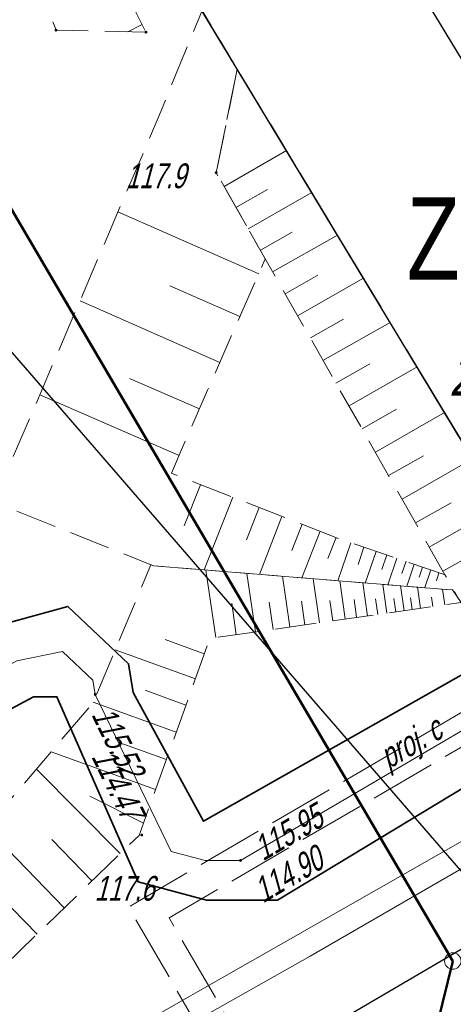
# Model space of a CAD drawing. Extents: x 7463256 to 7464485, y 5957341 to 5958260.
# Tile 184 of 256: x 7463959 to 7463972, y 5957810 to 5957840. Entities that reach past the tile are written whole.
import ezdxf
from ezdxf import colors
from ezdxf.entities.mleader import LeaderData, LeaderLine
from ezdxf.enums import TextEntityAlignment as Align
from ezdxf.math import Vec2, Vec3

# ---------------------------------------------------------------- set-up
doc = ezdxf.new("R2010")
doc.units = 0
doc.header["$MEASUREMENT"] = 0
for name, pattern in [('1.5_0.5', [2, 1.5, -0.5]), ('218-500', [1, 0.5, -0.5]), ('l219_500', [0]), ('mz1.25_0.5', [1.75, 1.25, -0.5]), ('mz2.0_0.5', [2.5, 2, -0.5])]:
    doc.linetypes.add(name, pattern=pattern)
doc.layers.get('0').update_dxf_attribs({"color": 2, "linetype": 'CONTINUOUS', "lineweight": 5})
for name, color, linetype in [('000 Inne (niezydentyfikowane)', 7, 'CONTINUOUS'), ('202-Punkt graniczny stabilizowany trwale', 7, 'CONTINUOUS'), ('211-Nr działki', 7, 'CONTINUOUS'), ('217-Granica konturu klasyfikcyjnego', 7, 'CONTINUOUS'), ('218-Granica użytku', 7, 'CONTINUOUS'), ('219-Linia granicy', 7, 'CONTINUOUS'), ('jezdnia (powierzchnia)', 7, 'CONTINUOUS'), ('krawężnik (linia)', 7, 'CONTINUOUS'), ('przewód ciepłowniczy (linia)', 7, 'CONTINUOUS'), ('przewód ciepłowniczy - projektowany lub w budowie (linia) - ob. projektowany', 7, 'CONTINUOUS'), ('przewód ciepłowniczy - projektowany lub w budowie (linia) - ob. projektowany-Atr1', 7, 'CONTINUOUS'), ('przewód elektroenergetyczny (linia)', 7, 'CONTINUOUS'), ('punkt o określonej wysokości (sieć ciepłownicza)', 7, 'CONTINUOUS'), ('punkt o określonej wysokości (sieć ciepłownicza)-Atr2', 7, 'CONTINUOUS'), ('punkt o określonej wysokości (sieć ciepłownicza)-Atr3', 7, 'CONTINUOUS'), ('punkt wysokościowy naturalny', 7, 'CONTINUOUS'), ('punkt wysokościowy naturalny-Atr2', 7, 'CONTINUOUS'), ('rura ochronna - przewód ciepłowniczy (linia)', 7, 'CONTINUOUS'), ('rura ochronna - przewód elektroenergetyczny (linia)', 7, 'CONTINUOUS'), ('skarpa nieumocniona (powierzchnia)', 7, 'CONTINUOUS')]:
    doc.layers.add(name, color=color, linetype=linetype)
doc.layers.add('@Właściciele', color=6, linetype='CONTINUOUS', lineweight=20, plot=False)
doc.layers.add('OBMBS-21-18876-opis proj', color=1, linetype='CONTINUOUS', lineweight=18)
doc.styles.get("Standard").update_dxf_attribs({"font": 'txt', "width": 0.75})

# ---------------------------------------------------------------- blocks, each defined once
blk = doc.blocks.new('PW01')
at = {"linetype": 'Continuous', "lineweight": 13}
h = blk.add_hatch(color=0, dxfattribs=at)
edge = h.paths.add_edge_path()
edge.add_arc((0, 0), 0.045, 0, 360)
blk = doc.blocks.new('202')
at = {"color": 0, "linetype": 'Continuous', "lineweight": 0}
blk.add_circle((0, 0), 0.25, dxfattribs=at)

msp = doc.modelspace()

# ---------------------------------------------------------------- linework, layer by layer
at = {"layer": '000 Inne (niezydentyfikowane)', "color": 7, "linetype": 'Continuous', "lineweight": 13}
for p, q in [((7463963.04, 5957840.12), (7463962.61, 5957839.9)), ((7463965.53, 5957835.21), (7463967.42, 5957836.3)), ((7463965.89, 5957834.57), (7463966.85, 5957835.12)), ((7463966.26, 5957833.93), (7463968.19, 5957835.03)), ((7463966.58, 5957832.56), (7463962.31, 5957834.44)), ((7463966.63, 5957833.28), (7463967.6, 5957833.83)), ((7463967, 5957832.62), (7463968.97, 5957833.74)), ((7463967.38, 5957831.96), (7463968.37, 5957832.52)), ((7463967.76, 5957831.29), (7463969.76, 5957832.43)), ((7463966.01, 5957831.27), (7463963.88, 5957832.2)), ((7463965.4, 5957829.88), (7463961.16, 5957831.74)), ((7463968.15, 5957830.62), (7463969.15, 5957831.19)), ((7463968.53, 5957829.94), (7463970.57, 5957831.09)), ((7463968.92, 5957829.25), (7463969.95, 5957829.83)), ((7463969.32, 5957828.56), (7463971.39, 5957829.74)), ((7463964.78, 5957828.47), (7463962.66, 5957829.39)), ((7463964.17, 5957827.06), (7463959.94, 5957828.9)), ((7463969.72, 5957827.86), (7463970.76, 5957828.46)), ((7463970.12, 5957827.16), (7463972.22, 5957828.36)), ((7463970.52, 5957826.45), (7463971.58, 5957827.05)), ((7463970.93, 5957825.73), (7463973.07, 5957826.95)), ((7463964.81, 5957826.17), (7463964.32, 5957824.92)), ((7463965.8, 5957825.79), (7463964.93, 5957823.59)), ((7463966.59, 5957825.48), (7463966.21, 5957824.5)), ((7463971.34, 5957825.01), (7463972.42, 5957825.62)), ((7463971.75, 5957824.28), (7463973.93, 5957825.52)), ((7463967.28, 5957825.21), (7463966.6, 5957823.45)), ((7463967.9, 5957824.97), (7463967.59, 5957824.18)), ((7463968.44, 5957824.76), (7463967.89, 5957823.35)), ((7463968.93, 5957824.57), (7463968.68, 5957823.93)), ((7463969.38, 5957824.41), (7463968.98, 5957823.26)), ((7463969.77, 5957824.28), (7463969.6, 5957823.75)), ((7463970.14, 5957824.15), (7463969.81, 5957823.19)), ((7463970.47, 5957824.04), (7463970.32, 5957823.6)), ((7463970.77, 5957823.94), (7463970.5, 5957823.14)), ((7463972.17, 5957823.55), (7463973.27, 5957824.17)), ((7463971.05, 5957823.85), (7463970.92, 5957823.48)), ((7463971.3, 5957823.76), (7463971.07, 5957823.09)), ((7463971.55, 5957823.67), (7463971.45, 5957823.37)), ((7463971.8, 5957823.59), (7463971.62, 5957823.05)), ((7463965.28, 5957821.54), (7463964.98, 5957823.58)), ((7463966.48, 5957821.71), (7463966.22, 5957823.48)), ((7463967.52, 5957821.86), (7463967.3, 5957823.4)), ((7463968.42, 5957821.98), (7463968.23, 5957823.32)), ((7463972.05, 5957823.5), (7463971.97, 5957823.26)), ((7463969.2, 5957822.1), (7463969.04, 5957823.26)), ((7463969.88, 5957822.19), (7463969.74, 5957823.2)), ((7463970.47, 5957822.28), (7463970.35, 5957823.15)), ((7463970.99, 5957822.35), (7463970.88, 5957823.11)), ((7463971.49, 5957822.42), (7463971.4, 5957823.07)), ((7463972.23, 5957822.53), (7463972.16, 5957823)), ((7463970.19, 5957822.24), (7463970.12, 5957822.71)), ((7463970.74, 5957822.32), (7463970.68, 5957822.72)), ((7463971.24, 5957822.39), (7463971.19, 5957822.74)), ((7463971.86, 5957822.48), (7463971.82, 5957822.76)), ((7463965.9, 5957821.62), (7463965.76, 5957822.58)), ((7463967.02, 5957821.78), (7463966.9, 5957822.61)), ((7463967.98, 5957821.92), (7463967.88, 5957822.64)), ((7463968.83, 5957822.04), (7463968.74, 5957822.66)), ((7463969.55, 5957822.15), (7463969.48, 5957822.69)), ((7463964.93, 5957821.04), (7463963.74, 5957821.48)), ((7463964.66, 5957820.29), (7463962.23, 5957821.16)), ((7463964.37, 5957819.49), (7463963.14, 5957819.94)), ((7463964.08, 5957818.67), (7463961.56, 5957819.58)), ((7463963.78, 5957817.84), (7463962.37, 5957818.35)), ((7463963.45, 5957816.93), (7463960.28, 5957818.07)), ((7463962.38, 5957814.99), (7463959.84, 5957817.55)), ((7463963.08, 5957815.91), (7463961.46, 5957816.73)), ((7463960.68, 5957813.34), (7463958.32, 5957815.77)), ((7463961.52, 5957814.16), (7463960.3, 5957815.41)), ((7463959.86, 5957812.54), (7463958.71, 5957813.72))]:
    msp.add_line(p, q, dxfattribs=at)
at = {"layer": '217-Granica konturu klasyfikcyjnego', "color": 3, "linetype": '1.5_0.5', "lineweight": 18, "flags": 128}
for points in [[(7463972.47, 5957811.73), (7463955.704, 5957840.256)], [(7463971.66, 5957808.45), (7463972.47, 5957811.73)]]:
    msp.add_lwpolyline(points, dxfattribs=at)
at = {"layer": '218-Granica użytku', "color": 3, "linetype": '218-500', "lineweight": 18, "flags": 128}
for points in [[(7463972.47, 5957811.73), (7463955.704, 5957840.256)], [(7463971.66, 5957808.45), (7463972.47, 5957811.73)]]:
    msp.add_lwpolyline(points, dxfattribs=at)
at = {"layer": '219-Linia granicy', "color": 3, "linetype": 'l219_500', "lineweight": 50, "flags": 128}
for points in [[(7463972.47, 5957811.73), (7463955.704, 5957840.256)], [(7463972.47, 5957811.73), (7463970.76, 5957804.78)]]:
    msp.add_lwpolyline(points, dxfattribs=at)
at = {"layer": 'jezdnia (powierzchnia)', "color": 7, "linetype": '1.5_0.5', "lineweight": 18, "flags": 128}
msp.add_lwpolyline([(7463967.602, 5957847.513), (7463985.42, 5957818.21), (7463987.28, 5957816.09), (7463988.75, 5957815.28), (7463990.77, 5957814.72), (7463992.86, 5957814.5), (7463978.66, 5957805.82), (7463980.23, 5957808.11), (7463980.9, 5957809.69), (7463981.31, 5957812.56), (7463980.38, 5957814.85), (7463965.93, 5957838.77), (7463962.518, 5957844.412)], dxfattribs=at)
at = {"layer": 'krawężnik (linia)', "color": 7, "linetype": 'Continuous', "lineweight": 25, "flags": 128}
for points in [[(7463967.602, 5957847.513), (7463985.42, 5957818.21), (7463987.28, 5957816.09), (7463988.75, 5957815.28), (7463990.77, 5957814.72), (7463992.86, 5957814.5)], [(7463978.66, 5957805.82), (7463980.23, 5957808.11), (7463980.9, 5957809.69), (7463981.31, 5957812.56), (7463980.38, 5957814.85), (7463965.93, 5957838.77), (7463962.518, 5957844.412)]]:
    msp.add_lwpolyline(points, dxfattribs=at)
at = {"layer": 'przewód ciepłowniczy (linia)', "color": 212, "linetype": 'Continuous', "lineweight": 18, "flags": 128}
msp.add_lwpolyline([(7463939.11, 5957798.78), (7463955.18, 5957808.29), (7463955.69, 5957809.59), (7463953, 5957814.8), (7463952.74, 5957816.05), (7463952.73, 5957817.35), (7463959.24, 5957820.83), (7463960.63, 5957821.11), (7463961.55, 5957820.24), (7463961.62, 5957819.81), (7463963.92, 5957815.05), (7463964.96, 5957814.78), (7463966.03, 5957814.78), (7463978.86, 5957822.3), (7463986.19, 5957826.57), (7463993.21, 5957830.7), (7463999.71, 5957834.53), (7464019.69, 5957846.34)], dxfattribs=at)
at = {"layer": 'przewód ciepłowniczy - projektowany lub w budowie (linia) - ob. projektowany', "color": 212, "linetype": 'mz2.0_0.5', "lineweight": 18, "flags": 128}
for points in [[(7463827.45, 5957686.81), (7463846.51, 5957707.33), (7463837.98, 5957727.66), (7463921.05, 5957775.08), (7463942.95, 5957787.9), (7463968.43, 5957803.38), (7463962.63, 5957813.37), (7463990.1, 5957829.4), (7463996.25, 5957818.66), (7464026.15, 5957837.03), (7464036.53, 5957843.58), (7464048.34, 5957851.03), (7464051.52, 5957852.92), (7464069.07, 5957863.22), (7464072.1, 5957864.8), (7464075.65, 5957866.88), (7464079.8, 5957868.9), (7464096.3, 5957878.8), (7464114.52, 5957889.73), (7464110.7, 5957895.89), (7464137.6, 5957910.6), (7464169.07, 5957928.77), (7464165.42, 5957934.93), (7464175.2, 5957940.28), (7464178.92, 5957933.88), (7464207.9, 5957951.17), (7464220.7, 5957958.86), (7464224.58, 5957961.12), (7464228.92, 5957963.56), (7464232.65, 5957965.56), (7464236.86, 5957967.74), (7464243.8, 5957971.13), (7464248.79, 5957973.41), (7464251.98, 5957974.81), (7464257.04, 5957976.93), (7464262.4, 5957979.02)], [(7463828.18, 5957686.27), (7463847.57, 5957707.15), (7463839.12, 5957727.27), (7463921.5, 5957774.3), (7463943.41, 5957787.13), (7463969.65, 5957803.07), (7463963.86, 5957813.04), (7463989.77, 5957828.16), (7463995.93, 5957817.4), (7464026.63, 5957836.27), (7464046.58, 5957848.86), (7464051.98, 5957852.14), (7464069.5, 5957862.44), (7464072.54, 5957864.01), (7464076.07, 5957866.09), (7464080.23, 5957868.1), (7464099.97, 5957879.95), (7464115.76, 5957889.43), (7464111.96, 5957895.55), (7464138.04, 5957909.82), (7464163.77, 5957924.67), (7464170.31, 5957928.45), (7464166.67, 5957934.59), (7464174.87, 5957939.07), (7464178.6, 5957932.64), (7464202.44, 5957946.87), (7464216.91, 5957955.5), (7464219.67, 5957957.19), (7464222.67, 5957958.98), (7464226.35, 5957961.09), (7464229.83, 5957963.03), (7464233.13, 5957964.8), (7464240.24, 5957968.41), (7464245.86, 5957971.1), (7464249.49, 5957972.74), (7464256.37, 5957975.68), (7464262.76, 5957978.18)]]:
    msp.add_lwpolyline(points, dxfattribs=at)
at = {"layer": 'przewód elektroenergetyczny (linia)', "color": 1, "linetype": 'Continuous', "lineweight": 18, "flags": 128}
for points in [[(7463940.57, 5957795.91), (7463943.95, 5957798.07), (7463947.77, 5957800.52), (7463956.72, 5957805.44), (7463968.14, 5957811.88), (7463974.88, 5957815.77), (7463989.87, 5957824.65), (7463994.07, 5957827.04), (7463997.53, 5957829.04), (7464004.46, 5957833.04), (7464015.08, 5957839.22), (7464033.55, 5957850.74), (7464041.34, 5957855.23), (7464060.73, 5957867.36), (7464076.97, 5957878.65), (7464094.2, 5957890.23), (7464099.12, 5957893.51), (7464116.3, 5957904.7), (7464136.98, 5957918.51), (7464147.1, 5957924.98), (7464187.29, 5957950.12)], [(7463943.16, 5957798.77), (7463944.43, 5957799.77), (7463949.73, 5957802.27), (7463979.35, 5957819.12), (7463986.95, 5957823.22), (7463996.76, 5957829.25), (7463998.44, 5957830.29), (7464003.27, 5957832.58), (7464004.25, 5957833.04), (7464021.2, 5957842.18), (7464025.09, 5957844.15), (7464029.73, 5957846.87), (7464032.01, 5957848.62), (7464032.58, 5957849.29), (7464023.73, 5957867.1), (7464023.35, 5957868.13), (7464022.11, 5957868.6), (7464021.59, 5957867.32)]]:
    msp.add_lwpolyline(points, dxfattribs=at)
at = {"layer": 'rura ochronna - przewód ciepłowniczy (linia)', "color": 212, "linetype": 'Continuous', "lineweight": 35, "flags": 128}
for points in [[(7463940.48, 5957800.73), (7463953.7, 5957808.78), (7463954.3, 5957809.5), (7463951.83, 5957814.03), (7463951.3, 5957816.54), (7463951.35, 5957817.98), (7463958.72, 5957821.91), (7463960.79, 5957822.48), (7463962.63, 5957820.74), (7463962.77, 5957819.87), (7463964.91, 5957815.97), (7463976.88, 5957822.75), (7463985.01, 5957827.29), (7463988.1, 5957829.04), (7463991.51, 5957830.98), (7464019.9, 5957847.83)], [(7464019.47, 5957844.84), (7463994.9, 5957830.42), (7463992.64, 5957829.04), (7463987.36, 5957825.84), (7463980.83, 5957821.84), (7463967.15, 5957813.58), (7463965, 5957813.58), (7463962.92, 5957814.13), (7463960.46, 5957819.74), (7463959.75, 5957819.74), (7463954.1, 5957816.72), (7463954.17, 5957815.56), (7463957.08, 5957809.67), (7463956.66, 5957807.79), (7463937.74, 5957796.83)]]:
    msp.add_lwpolyline(points, dxfattribs=at)
at = {"layer": 'rura ochronna - przewód elektroenergetyczny (linia)', "color": 6, "linetype": 'Continuous', "lineweight": 30}
msp.add_lwpolyline([(7463943.46, 5957797.88), (7463943.95, 5957798.07), (7463947.78, 5957799.54), (7463951.33, 5957801.21), (7463955.75, 5957803.32), (7463966.18, 5957808.26), (7463979.69, 5957816.17), (7463995.26, 5957824.92), (7463999.4, 5957827.23), (7464002.56, 5957829.04), (7464003.9, 5957829.81), (7464022.04, 5957841.3), (7464024.25, 5957839.79), (7464034.66, 5957845.48), (7464041.51, 5957849.6), (7464062.57, 5957863.09), (7464079, 5957872.5), (7464104.36, 5957888.08), (7464144.44, 5957911.3), (7464151.87, 5957915.32), (7464195.57, 5957940.61)], dxfattribs=at)
at = {"layer": 'skarpa nieumocniona (powierzchnia)', "color": 7, "linetype": 'mz1.25_0.5', "lineweight": 18, "flags": 128}
for points in [[(7463987.98, 5957821.18), (7463992.43, 5957820.44), (7463991.27, 5957816.77), (7463989.17, 5957816.61), (7463985.42, 5957818.21), (7463967.6, 5957847.51), (7463969.51, 5957848.68)], [(7463963.16, 5957839.89), (7463960.43, 5957839.95), (7463959.45, 5957842.54), (7463961.26, 5957843.64)], [(7463965.93, 5957838.77), (7463965.29, 5957835.63), (7463966.78, 5957833.02), (7463965.03, 5957829.04), (7463963.93, 5957826.52), (7463968.97, 5957824.55), (7463972.24, 5957823.44), (7463972.46, 5957822.98), (7463963.39, 5957823.71), (7463958.54, 5957825.65), (7463960, 5957829.04), (7463963.56, 5957837.36), (7463964.86, 5957840.55)], [(7463980.38, 5957814.85), (7463981.31, 5957812.56), (7463980.9, 5957809.69), (7463978.75, 5957808.38), (7463978.31, 5957812.77), (7463965.29, 5957835.63), (7463965.93, 5957838.77)], [(7463963.39, 5957823.71), (7463972.46, 5957822.98), (7463972.72, 5957822.6), (7463965.1, 5957821.51), (7463962.95, 5957815.54), (7463957.53, 5957810.29), (7463949.36, 5957805.74), (7463948.86, 5957803.54), (7463947.9, 5957800.47), (7463948.17, 5957805.21), (7463948.48, 5957808.49), (7463955.01, 5957811.91), (7463961.55, 5957819.55), (7463963.31, 5957823.74)]]:
    msp.add_lwpolyline(points, close=True, dxfattribs=at)

# ---------------------------------------------------------------- block references
at = {"layer": '202-Punkt graniczny stabilizowany trwale', "color": 3, "linetype": 'Continuous', "lineweight": 18}
msp.add_blockref('202', (7463972.47, 5957811.73), dxfattribs=at)
at = {"layer": 'punkt o określonej wysokości (sieć ciepłownicza)', "color": 212, "linetype": 'Continuous', "lineweight": 13}
for p in [(7463961.62, 5957819.81), (7463966.03, 5957814.78)]:
    msp.add_blockref('PW01', p, dxfattribs=at)
at = {"layer": 'punkt wysokościowy naturalny', "color": 7, "linetype": 'Continuous', "lineweight": 13}
for p in [(7463960.43, 5957839.95), (7463963.16, 5957839.89), (7463965.29, 5957835.63), (7463963.03, 5957815.55)]:
    msp.add_blockref('PW01', p, dxfattribs=at)

# ---------------------------------------------------------------- texts
at = {"layer": '211-Nr działki', "color": 3, "linetype": 'Continuous', "lineweight": 18, "oblique": 15, "width": 0.9}
msp.add_text('25/63', height=1.25, dxfattribs=at).set_placement((7463976.11, 5957830.12), align=Align.TOP_RIGHT)
at = {"layer": 'przewód ciepłowniczy - projektowany lub w budowie (linia) - ob. projektowany-Atr1', "color": 212, "oblique": 15, "width": 0.72}
msp.add_text('proj. c', height=0.75, rotation=30.265, dxfattribs=at).set_placement((7463970.33, 5957817.86), align=Align.MIDDLE_LEFT)
at = {"layer": 'punkt o określonej wysokości (sieć ciepłownicza)-Atr2', "color": 212, "oblique": 15, "width": 0.72}
for s, rotation, p in [('115.52', -64.21, (7463961.83, 5957819.37)), ('115.95', 30.376, (7463966.52, 5957815.07))]:
    msp.add_text(s, height=0.75, rotation=rotation, dxfattribs=at).set_placement(p, align=Align.MIDDLE_LEFT)
at = {"layer": 'punkt o określonej wysokości (sieć ciepłownicza)-Atr3', "color": 212, "oblique": 15, "width": 0.72}
for s, rotation, p in [('114.47', -64.21, (7463961.83, 5957818.095)), ('114.90', 30.376, (7463966.52, 5957813.795))]:
    msp.add_text(s, height=0.75, rotation=rotation, dxfattribs=at).set_placement(p, align=Align.MIDDLE_LEFT)
at = {"layer": 'punkt wysokościowy naturalny-Atr2', "color": 7, "oblique": 15, "width": 0.72}
for s, p in [('117.9', (7463962.55, 5957835.16)), ('117.6', (7463961.6, 5957813.56))]:
    msp.add_text(s, height=0.75, dxfattribs=at).set_placement(p)

# ---------------------------------------------------------------- next in the draw order: leaders
at = {"layer": 'OBMBS-21-18876-opis proj', "lineweight": 20}
ml = msp.add_multileader_mtext('Standard', dxfattribs=at)
ml.set_content('\\pxqc;{\\W0.9;\\fArial|b0|i0|c238|p34;proj. kablowa sieć elektroenergetyczna\\P SN 15kV\\P3x NA2XS(FL)2Y 1x150/25mm2\\PL=1572/1650 m}', color=256)
ml.set_leader_properties()
ml.build(insert=Vec2(0, 0))
ml.multileader.update_dxf_attribs({"has_text_frame": 1, "text_right_attachment_type": 0, "dogleg_length": 0.36, "arrow_head_size": 1.3})
ctx = ml.context
ctx.base_point, ctx.char_height, ctx.arrow_head_size, ctx.landing_gap_size, ctx.plane_origin, ctx.plane_x_axis, ctx.plane_y_axis = Vec3(7463929.699, 5957840.986), 1.3, 1.3, 0.09, Vec3(7463952.199, 5957935.586), Vec3(0.765565, 0.643359), Vec3(-0.643359, 0.765565)
ctx.right_attachment, ctx.text_align_type = 0, 2
notes = []
notes.append((ctx, [(0, (1, 1, 0), (7463940.854, 5957851.228), (-0.765565, -0.643359), 0.36, [(0, [(7463974.743, 5957812.13)], 0, [])])]))
ctx.mtext.insert, ctx.mtext.text_direction, ctx.mtext.rotation, ctx.mtext.width, ctx.mtext.defined_height, ctx.mtext.alignment, ctx.mtext.flow_direction = Vec3(7463934.925, 5957846.246), Vec3(0.765565, 0.643359), 0.698877, 17.55141, 27.692, 2, 5
ctx.mtext.has_bg_fill, ctx.mtext.bg_color, ctx.mtext.bg_scale_factor, ctx.mtext.bg_transparency, ctx.mtext.use_window_bg_color = 1, -1023410167, 1.5, 0, 1
for ctx, leaders in notes:
    for number, flags, end, landing, length, lines in leaders:
        leader = LeaderData()
        leader.index, (leader.has_last_leader_line, leader.has_dogleg_vector, leader.attachment_direction) = number, flags
        leader.last_leader_point, leader.dogleg_vector, leader.dogleg_length = Vec3(end), Vec3(landing), length
        for number, points, colour, breaks in lines:
            line = LeaderLine()
            line.index, line.vertices, line.color, line.breaks = number, Vec3.list(points), colors.encode_raw_color(colour), breaks
            leader.lines.append(line)
        ctx.leaders.append(leader)

# ---------------------------------------------------------------- next in the draw order: texts
at = {"layer": '@Właściciele', "insert": (7463971.075, 5957834.886), "char_height": 2.5, "width": 5.76377, "attachment_point": 1}
msp.add_mtext('{\\fArial|b0|i0|c238|p34;ZDZiT}', dxfattribs=at)

# ---------------------------------------------------------------- next in the draw order: leaders
at = {"layer": 'OBMBS-21-18876-opis proj', "lineweight": 20}
ml = msp.add_multileader_mtext('Standard', dxfattribs=at)
ml.set_content('\\pxqc;{\\W0.9;\\fArial|b0|i0|c238|p34;proj. przewiert sterowany SRS160\\PL=24m}', color=256)
ml.set_leader_properties()
ml.build(insert=Vec2(0, 0))
ml.multileader.update_dxf_attribs({"has_text_frame": 1, "text_right_attachment_type": 0, "dogleg_length": 0.36, "arrow_head_size": 1.3})
ctx = ml.context
ctx.base_point, ctx.char_height, ctx.arrow_head_size, ctx.landing_gap_size, ctx.plane_origin, ctx.plane_x_axis, ctx.plane_y_axis = Vec3(7463947.209, 5957850.25, -10.8), 1.3, 1.3, 0.09, Vec3(7463989.483, 5957925.218, -10.8), Vec3(0.765565, 0.643359), Vec3(-0.643359, 0.765565)
ctx.right_attachment, ctx.text_align_type = 0, 2
notes = []
notes.append((ctx, [(0, (1, 1, 0), (7463960.936, 5957862.804, -10.8), (-0.765565, -0.643359), 0.36, [(0, [(7463994.169, 5957823.616, -10.8)], 0, [])])]))
ctx.mtext.insert, ctx.mtext.text_direction, ctx.mtext.rotation, ctx.mtext.width, ctx.mtext.defined_height, ctx.mtext.alignment, ctx.mtext.flow_direction = Vec3(7463953.684, 5957856.71, -10.8), Vec3(0.765565, 0.643359), 0.698877, 20.41598, 27.692, 2, 5
ctx.mtext.has_bg_fill, ctx.mtext.bg_color, ctx.mtext.bg_scale_factor, ctx.mtext.bg_transparency, ctx.mtext.use_window_bg_color = 1, -1023410167, 1.5, 0, 1
for ctx, leaders in notes:
    for number, flags, end, landing, length, lines in leaders:
        leader = LeaderData()
        leader.index, (leader.has_last_leader_line, leader.has_dogleg_vector, leader.attachment_direction) = number, flags
        leader.last_leader_point, leader.dogleg_vector, leader.dogleg_length = Vec3(end), Vec3(landing), length
        for number, points, colour, breaks in lines:
            line = LeaderLine()
            line.index, line.vertices, line.color, line.breaks = number, Vec3.list(points), colors.encode_raw_color(colour), breaks
            leader.lines.append(line)
        ctx.leaders.append(leader)

doc.saveas('drawing.dxf')
